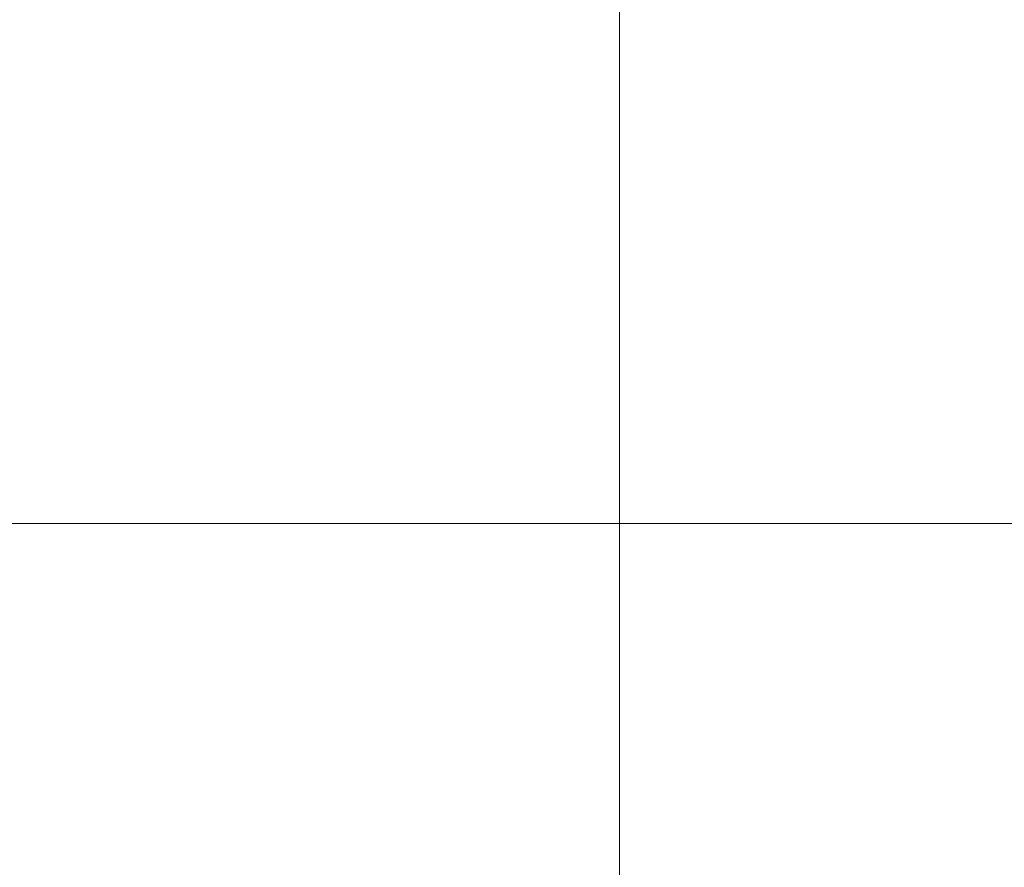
# Model space of a CAD drawing. Header units: centimetres. Extents: x -25.9 to 27.4, y -28.2 to -26.4.
# Tile 142 of 199: x 9.5455 to 9.5881, y -26.4749 to -26.4382. Entities that reach past the tile are written whole.
import ezdxf

# ---------------------------------------------------------------- set-up
doc = ezdxf.new("R2010")
doc.units = ezdxf.units.CM
doc.header["$LTSCALE"] = 2.54
doc.layers.add('Lucido design-1', color=7, linetype='Continuous')

# ---------------------------------------------------------------- blocks, each defined once
blk = doc.blocks.new('Gruppo-4-1')
at = {"color": 7, "linetype": 'Continuous', "lineweight": 9}
for points, invisible_edges in [([(9.569198, -26.434384, 539.723396), (9.570317, -26.434311, 539.723396), (9.570487, -26.438211, 539.722441), (9.569538, -26.438273, 539.722441)], 15), ([(9.570317, -26.434311, 539.723396), (9.571439, -26.434287, 539.723396), (9.571439, -26.43819, 539.722441), (9.570487, -26.438211, 539.722441)], 13), ([(9.571439, -26.43819, 539.722441), (9.571439, -26.434287, 539.723396), (27.271439, -26.434287, 539.723396), (27.271439, -26.43819, 539.722441)], 10), ([(9.548872, -26.435373, 539.725777), (9.549967, -26.434412, 539.725777), (9.552425, -26.43734, 539.724508), (9.551455, -26.438191, 539.724508)], 15), ([(9.555545, -26.435052, 539.724508), (9.556649, -26.434383, 539.724508), (9.558582, -26.437732, 539.723396), (9.557623, -26.438314, 539.723396)], 15), ([(9.565873, -26.434896, 539.723396), (9.566973, -26.434677, 539.723396), (9.567651, -26.438521, 539.722441), (9.566718, -26.438707, 539.722441)], 15), ([(9.566973, -26.434677, 539.723396), (9.568082, -26.434507, 539.723396), (9.568592, -26.438377, 539.722441), (9.567651, -26.438521, 539.722441)], 15), ([(9.568082, -26.434507, 539.723396), (9.569198, -26.434384, 539.723396), (9.569538, -26.438273, 539.722441), (9.568592, -26.438377, 539.722441)], 15), ([(-25.828561, -26.434836, 540.516815), (-25.828561, -26.438359, 540.517651), (27.271439, -26.438359, 540.517651), (27.271439, -26.434836, 540.516815)], 10), ([(9.54296, -26.436103, 539.727201), (9.544029, -26.434884, 539.727201), (9.546811, -26.437433, 539.725777), (9.54585, -26.438529, 539.725777)], 15), ([(9.554472, -26.435769, 539.724508), (9.555545, -26.435052, 539.724508), (9.557623, -26.438314, 539.723396), (9.55669, -26.438937, 539.723396)], 15), ([(9.563706, -26.435477, 539.723396), (9.564783, -26.435163, 539.723396), (9.565794, -26.438933, 539.722441), (9.56488, -26.439199, 539.722441)], 15), ([(9.564783, -26.435163, 539.723396), (9.565873, -26.434896, 539.723396), (9.566718, -26.438707, 539.722441), (9.565794, -26.438933, 539.722441)], 15), ([(9.547819, -26.43638, 539.725777), (9.548872, -26.435373, 539.725777), (9.551455, -26.438191, 539.724508), (9.550522, -26.439084, 539.724508)], 15), ([(9.562644, -26.435837, 539.723396), (9.563706, -26.435477, 539.723396), (9.56488, -26.439199, 539.722441), (9.563979, -26.439505, 539.722441)], 15), ([(9.553431, -26.436533, 539.724508), (9.554472, -26.435769, 539.724508), (9.55669, -26.438937, 539.723396), (9.555785, -26.4396, 539.723396)], 15), ([(9.561598, -26.436244, 539.723396), (9.562644, -26.435837, 539.723396), (9.563979, -26.439505, 539.722441), (9.563092, -26.43985, 539.722441)], 15), ([(9.541944, -26.437368, 539.727201), (9.54296, -26.436103, 539.727201), (9.54585, -26.438529, 539.725777), (9.544938, -26.439665, 539.725777)], 15), ([(9.546811, -26.437433, 539.725777), (9.547819, -26.43638, 539.725777), (9.550522, -26.439084, 539.724508), (9.54963, -26.440016, 539.724508)], 15), ([(9.560572, -26.436696, 539.723396), (9.561598, -26.436244, 539.723396), (9.563092, -26.43985, 539.722441), (9.562221, -26.440233, 539.722441)], 15), ([(9.552425, -26.43734, 539.724508), (9.553431, -26.436533, 539.724508), (9.555785, -26.4396, 539.723396), (9.55491, -26.440302, 539.723396)], 15), ([(9.559565, -26.437192, 539.723396), (9.560572, -26.436696, 539.723396), (9.562221, -26.440233, 539.722441), (9.561368, -26.440654, 539.722441)], 15), ([(9.551455, -26.438191, 539.724508), (9.552425, -26.43734, 539.724508), (9.55491, -26.440302, 539.723396), (9.554067, -26.441042, 539.723396)], 15), ([(9.558582, -26.437732, 539.723396), (9.559565, -26.437192, 539.723396), (9.561368, -26.440654, 539.722441), (9.560534, -26.441112, 539.722441)], 15), ([(9.54585, -26.438529, 539.725777), (9.546811, -26.437433, 539.725777), (9.54963, -26.440016, 539.724508), (9.548779, -26.440986, 539.724508)], 15), ([(9.557623, -26.438314, 539.723396), (9.558582, -26.437732, 539.723396), (9.560534, -26.441112, 539.722441), (9.55972, -26.441606, 539.722441)], 15), ([(9.550522, -26.439084, 539.724508), (9.551455, -26.438191, 539.724508), (9.554067, -26.441042, 539.723396), (9.553256, -26.441818, 539.723396)], 15), ([(9.570487, -26.438211, 539.722441), (9.571439, -26.43819, 539.722441), (9.571439, -26.438357, 539.722407)], 9), ([(27.271439, -26.43819, 539.722441), (27.271439, -26.438357, 539.722407), (9.571439, -26.438357, 539.722407), (9.571439, -26.43819, 539.722441)], 10), ([(27.271439, -26.439011, 540.517806), (27.271439, -26.438359, 540.517651), (-25.828561, -26.438359, 540.517651), (-25.828561, -26.439011, 540.517806)], 10), ([(9.544938, -26.439665, 539.725777), (9.54585, -26.438529, 539.725777), (9.548779, -26.440986, 539.724508), (9.547971, -26.441993, 539.724508)], 15), ([(9.55669, -26.438937, 539.723396), (9.557623, -26.438314, 539.723396), (9.55972, -26.441606, 539.722441), (9.558929, -26.442134, 539.722441)], 15), ([(9.566718, -26.438707, 539.722441), (9.567651, -26.438521, 539.722441), (9.568334, -26.442395, 539.721644), (9.567569, -26.442547, 539.721644)], 15), ([(9.567651, -26.438521, 539.722441), (9.568592, -26.438377, 539.722441), (9.569105, -26.442276, 539.721644), (9.568334, -26.442395, 539.721644)], 15), ([(9.568592, -26.438377, 539.722441), (9.569538, -26.438273, 539.722441), (9.569881, -26.442192, 539.721644), (9.569105, -26.442276, 539.721644)], 15), ([(9.569538, -26.438273, 539.722441), (9.570487, -26.438211, 539.722441), (9.570659, -26.442141, 539.721644), (9.569881, -26.442192, 539.721644)], 15), ([(9.571439, -26.438357, 539.722407), (9.571439, -26.442123, 539.721644), (9.570659, -26.442141, 539.721644), (9.570487, -26.438211, 539.722441)], 14), ([(9.571439, -26.442123, 539.721644), (9.571439, -26.438357, 539.722407), (27.271439, -26.438357, 539.722407), (27.271439, -26.442123, 539.721644)], 10), ([(-25.828561, -26.439011, 540.517806), (-25.828561, -26.442637, 540.518503), (27.271439, -26.442637, 540.518503), (27.271439, -26.439011, 540.517806)], 10), ([(9.555785, -26.4396, 539.723396), (9.55669, -26.438937, 539.723396), (9.558929, -26.442134, 539.722441), (9.558161, -26.442697, 539.722441)], 15), ([(9.56488, -26.439199, 539.722441), (9.565794, -26.438933, 539.722441), (9.566812, -26.442733, 539.721644), (9.566063, -26.442951, 539.721644)], 15), ([(9.565794, -26.438933, 539.722441), (9.566718, -26.438707, 539.722441), (9.567569, -26.442547, 539.721644), (9.566812, -26.442733, 539.721644)], 15), ([(9.54963, -26.440016, 539.724508), (9.550522, -26.439084, 539.724508), (9.553256, -26.441818, 539.723396), (9.552481, -26.442628, 539.723396)], 15), ([(9.563979, -26.439505, 539.722441), (9.56488, -26.439199, 539.722441), (9.566063, -26.442951, 539.721644), (9.565324, -26.443202, 539.721644)], 15), ([(9.544076, -26.440841, 539.725777), (9.544938, -26.439665, 539.725777), (9.547971, -26.441993, 539.724508), (9.547208, -26.443034, 539.724508)], 15), ([(9.55491, -26.440302, 539.723396), (9.555785, -26.4396, 539.723396), (9.558161, -26.442697, 539.722441), (9.557419, -26.443293, 539.722441)], 15), ([(9.562221, -26.440233, 539.722441), (9.563092, -26.43985, 539.722441), (9.564598, -26.443484, 539.721644), (9.563884, -26.443798, 539.721644)], 15), ([(9.563092, -26.43985, 539.722441), (9.563979, -26.439505, 539.722441), (9.565324, -26.443202, 539.721644), (9.564598, -26.443484, 539.721644)], 15), ([(9.548779, -26.440986, 539.724508), (9.54963, -26.440016, 539.724508), (9.552481, -26.442628, 539.723396), (9.551741, -26.443472, 539.723396)], 15), ([(9.554067, -26.441042, 539.723396), (9.55491, -26.440302, 539.723396), (9.557419, -26.443293, 539.722441), (9.556704, -26.44392, 539.722441)], 15), ([(9.561368, -26.440654, 539.722441), (9.562221, -26.440233, 539.722441), (9.563884, -26.443798, 539.721644), (9.563184, -26.444143, 539.721644)], 15), ([(9.560534, -26.441112, 539.722441), (9.561368, -26.440654, 539.722441), (9.563184, -26.444143, 539.721644), (9.5625, -26.444518, 539.721644)], 15), ([(9.543267, -26.442052, 539.725777), (9.544076, -26.440841, 539.725777), (9.547208, -26.443034, 539.724508), (9.546491, -26.444107, 539.724508)], 15), ([(9.547971, -26.441993, 539.724508), (9.548779, -26.440986, 539.724508), (9.551741, -26.443472, 539.723396), (9.551039, -26.444347, 539.723396)], 15), ([(9.553256, -26.441818, 539.723396), (9.554067, -26.441042, 539.723396), (9.556704, -26.44392, 539.722441), (9.556017, -26.444578, 539.722441)], 15), ([(9.55972, -26.441606, 539.722441), (9.560534, -26.441112, 539.722441), (9.5625, -26.444518, 539.721644), (9.561834, -26.444923, 539.721644)], 15), ([(9.558929, -26.442134, 539.722441), (9.55972, -26.441606, 539.722441), (9.561834, -26.444923, 539.721644), (9.561185, -26.445356, 539.721644)], 15), ([(9.547208, -26.443034, 539.724508), (9.547971, -26.441993, 539.724508), (9.551039, -26.444347, 539.723396), (9.550375, -26.445251, 539.723396)], 15), ([(9.552481, -26.442628, 539.723396), (9.553256, -26.441818, 539.723396), (9.556017, -26.444578, 539.722441), (9.555359, -26.445265, 539.722441)], 15), ([(9.542511, -26.443298, 539.725777), (9.543267, -26.442052, 539.725777), (9.546491, -26.444107, 539.724508), (9.545822, -26.44521, 539.724508)], 15), ([(9.558161, -26.442697, 539.722441), (9.558929, -26.442134, 539.722441), (9.561185, -26.445356, 539.721644), (9.560556, -26.445818, 539.721644)], 15), ([(9.567569, -26.442547, 539.721644), (9.568334, -26.442395, 539.721644), (9.569022, -26.446292, 539.721007), (9.568426, -26.446411, 539.721007)], 15), ([(9.568334, -26.442395, 539.721644), (9.569105, -26.442276, 539.721644), (9.569622, -26.4462, 539.721007), (9.569022, -26.446292, 539.721007)], 15), ([(9.569105, -26.442276, 539.721644), (9.569881, -26.442192, 539.721644), (9.570225, -26.446134, 539.721007), (9.569622, -26.4462, 539.721007)], 15), ([(9.569881, -26.442192, 539.721644), (9.570659, -26.442141, 539.721644), (9.570831, -26.446094, 539.721007), (9.570225, -26.446134, 539.721007)], 15), ([(9.570659, -26.442141, 539.721644), (9.571439, -26.442123, 539.721644), (9.571439, -26.442637, 539.721562)], 9), ([(9.571439, -26.442637, 539.721562), (9.571439, -26.446081, 539.721007), (9.570831, -26.446094, 539.721007), (9.570659, -26.442141, 539.721644)], 14), ([(27.271439, -26.442123, 539.721644), (27.271439, -26.442637, 539.721562), (9.571439, -26.442637, 539.721562), (9.571439, -26.442123, 539.721644)], 10), ([(27.271439, -26.443232, 540.518618), (27.271439, -26.442637, 540.518503), (-25.828561, -26.442637, 540.518503), (-25.828561, -26.443232, 540.518618)], 10), ([(9.551741, -26.443472, 539.723396), (9.552481, -26.442628, 539.723396), (9.555359, -26.445265, 539.722441), (9.554731, -26.445981, 539.722441)], 15), ([(9.557419, -26.443293, 539.722441), (9.558161, -26.442697, 539.722441), (9.560556, -26.445818, 539.721644), (9.559948, -26.446306, 539.721644)], 15), ([(9.566063, -26.442951, 539.721644), (9.566812, -26.442733, 539.721644), (9.567836, -26.446555, 539.721007), (9.567253, -26.446725, 539.721007)], 15), ([(9.566812, -26.442733, 539.721644), (9.567569, -26.442547, 539.721644), (9.568426, -26.446411, 539.721007), (9.567836, -26.446555, 539.721007)], 15), ([(9.571439, -26.446081, 539.721007), (9.571439, -26.442637, 539.721562), (27.271439, -26.442637, 539.721562), (27.271439, -26.446081, 539.721007)], 10), ([(-25.828561, -26.443232, 540.518618), (-25.828561, -26.446949, 540.519168), (27.271439, -26.446949, 540.519168), (27.271439, -26.443232, 540.518618)], 10), ([(9.54181, -26.444576, 539.725777), (9.542511, -26.443298, 539.725777), (9.545822, -26.44521, 539.724508), (9.545201, -26.446341, 539.724508)], 15), ([(9.546491, -26.444107, 539.724508), (9.547208, -26.443034, 539.724508), (9.550375, -26.445251, 539.723396), (9.549752, -26.446184, 539.723396)], 15), ([(9.556704, -26.44392, 539.722441), (9.557419, -26.443293, 539.722441), (9.559948, -26.446306, 539.721644), (9.559361, -26.44682, 539.721644)], 15), ([(9.564598, -26.443484, 539.721644), (9.565324, -26.443202, 539.721644), (9.566678, -26.44692, 539.721007), (9.566112, -26.44714, 539.721007)], 15), ([(9.565324, -26.443202, 539.721644), (9.566063, -26.442951, 539.721644), (9.567253, -26.446725, 539.721007), (9.566678, -26.44692, 539.721007)], 15), ([(9.551039, -26.444347, 539.723396), (9.551741, -26.443472, 539.723396), (9.554731, -26.445981, 539.722441), (9.554135, -26.446723, 539.722441)], 15), ([(9.563884, -26.443798, 539.721644), (9.564598, -26.443484, 539.721644), (9.566112, -26.44714, 539.721007), (9.565556, -26.447385, 539.721007)], 15), ([(9.545822, -26.44521, 539.724508), (9.546491, -26.444107, 539.724508), (9.549752, -26.446184, 539.723396), (9.54917, -26.447143, 539.723396)], 15), ([(9.556017, -26.444578, 539.722441), (9.556704, -26.44392, 539.722441), (9.559361, -26.44682, 539.721644), (9.558798, -26.447359, 539.721644)], 15), ([(9.5625, -26.444518, 539.721644), (9.563184, -26.444143, 539.721644), (9.565011, -26.447653, 539.721007), (9.564479, -26.447946, 539.721007)], 15), ([(9.563184, -26.444143, 539.721644), (9.563884, -26.443798, 539.721644), (9.565556, -26.447385, 539.721007), (9.565011, -26.447653, 539.721007)], 15), ([(9.550375, -26.445251, 539.723396), (9.551039, -26.444347, 539.723396), (9.554135, -26.446723, 539.722441), (9.553573, -26.44749, 539.722441)], 15), ([(9.555359, -26.445265, 539.722441), (9.556017, -26.444578, 539.722441), (9.558798, -26.447359, 539.721644), (9.558259, -26.447923, 539.721644)], 15), ([(9.561834, -26.444923, 539.721644), (9.5625, -26.444518, 539.721644), (9.564479, -26.447946, 539.721007), (9.56396, -26.448261, 539.721007)], 15), ([(9.561185, -26.445356, 539.721644), (9.561834, -26.444923, 539.721644), (9.56396, -26.448261, 539.721007), (9.563455, -26.448598, 539.721007)], 15), ([(9.545201, -26.446341, 539.724508), (9.545822, -26.44521, 539.724508), (9.54917, -26.447143, 539.723396), (9.54863, -26.448127, 539.723396)], 15), ([(9.549752, -26.446184, 539.723396), (9.550375, -26.445251, 539.723396), (9.553573, -26.44749, 539.722441), (9.553044, -26.448281, 539.722441)], 15), ([(9.554731, -26.445981, 539.722441), (9.555359, -26.445265, 539.722441), (9.558259, -26.447923, 539.721644), (9.557744, -26.448509, 539.721644)], 15), ([(9.560556, -26.445818, 539.721644), (9.561185, -26.445356, 539.721644), (9.563455, -26.448598, 539.721007), (9.562965, -26.448957, 539.721007)], 15), ([(9.559948, -26.446306, 539.721644), (9.560556, -26.445818, 539.721644), (9.562965, -26.448957, 539.721007), (9.562491, -26.449337, 539.721007)], 15), ([(9.54917, -26.447143, 539.723396), (9.549752, -26.446184, 539.723396), (9.553044, -26.448281, 539.722441), (9.55255, -26.449095, 539.722441)], 15), ([(9.554135, -26.446723, 539.722441), (9.554731, -26.445981, 539.722441), (9.557744, -26.448509, 539.721644), (9.557256, -26.449117, 539.721644)], 15), ([(9.559361, -26.44682, 539.721644), (9.559948, -26.446306, 539.721644), (9.562491, -26.449337, 539.721007), (9.562035, -26.449738, 539.721007)], 15), ([(9.568426, -26.446411, 539.721007), (9.569022, -26.446292, 539.721007), (9.569712, -26.450206, 539.720529), (9.569286, -26.450291, 539.720529)], 15), ([(9.569022, -26.446292, 539.721007), (9.569622, -26.4462, 539.721007), (9.57014, -26.45014, 539.720529), (9.569712, -26.450206, 539.720529)], 15), ([(9.569622, -26.4462, 539.721007), (9.570225, -26.446134, 539.721007), (9.570572, -26.450093, 539.720529), (9.57014, -26.45014, 539.720529)], 15), ([(9.570225, -26.446134, 539.721007), (9.570831, -26.446094, 539.721007), (9.571005, -26.450064, 539.720529), (9.570572, -26.450093, 539.720529)], 15), ([(9.570831, -26.446094, 539.721007), (9.571439, -26.446081, 539.721007), (9.571439, -26.446949, 539.720903)], 9), ([(9.571439, -26.446949, 539.720903), (9.571439, -26.450055, 539.720529), (9.571005, -26.450064, 539.720529), (9.570831, -26.446094, 539.721007)], 14), ([(27.271439, -26.446081, 539.721007), (27.271439, -26.446949, 539.720903), (9.571439, -26.446949, 539.720903), (9.571439, -26.446081, 539.721007)], 10), ([(9.54463, -26.447499, 539.724508), (9.545201, -26.446341, 539.724508), (9.54863, -26.448127, 539.723396), (9.548134, -26.449133, 539.723396)], 15), ([(9.553573, -26.44749, 539.722441), (9.554135, -26.446723, 539.722441), (9.557256, -26.449117, 539.721644), (9.556795, -26.449746, 539.721644)], 15), ([(9.566678, -26.44692, 539.721007), (9.567253, -26.446725, 539.721007), (9.568448, -26.450515, 539.720529), (9.568037, -26.450655, 539.720529)], 15), ([(9.567253, -26.446725, 539.721007), (9.567836, -26.446555, 539.721007), (9.568865, -26.450394, 539.720529), (9.568448, -26.450515, 539.720529)], 15), ([(9.567836, -26.446555, 539.721007), (9.568426, -26.446411, 539.721007), (9.569286, -26.450291, 539.720529), (9.568865, -26.450394, 539.720529)], 15), ([(27.271439, -26.447491, 540.519248), (27.271439, -26.446949, 540.519168), (-25.828561, -26.446949, 540.519168), (-25.828561, -26.447491, 540.519248)], 10), ([(9.54863, -26.448127, 539.723396), (9.54917, -26.447143, 539.723396), (9.55255, -26.449095, 539.722441), (9.552093, -26.449929, 539.722441)], 15), ([(9.558798, -26.447359, 539.721644), (9.559361, -26.44682, 539.721644), (9.562035, -26.449738, 539.721007), (9.561596, -26.450158, 539.721007)], 15), ([(9.565556, -26.447385, 539.721007), (9.566112, -26.44714, 539.721007), (9.567633, -26.450812, 539.720529), (9.567236, -26.450987, 539.720529)], 15), ([(9.566112, -26.44714, 539.721007), (9.566678, -26.44692, 539.721007), (9.568037, -26.450655, 539.720529), (9.567633, -26.450812, 539.720529)], 15), ([(9.571439, -26.450055, 539.720529), (9.571439, -26.446949, 539.720903), (27.271439, -26.446949, 539.720903), (27.271439, -26.450055, 539.720529)], 10), ([(-25.828561, -26.447491, 540.519248), (-25.828561, -26.451285, 540.519643), (27.271439, -26.451285, 540.519643), (27.271439, -26.447491, 540.519248)], 10), ([(9.54411, -26.44868, 539.724508), (9.54463, -26.447499, 539.724508), (9.548134, -26.449133, 539.723396), (9.547682, -26.45016, 539.723396)], 15), ([(9.553044, -26.448281, 539.722441), (9.553573, -26.44749, 539.722441), (9.556795, -26.449746, 539.721644), (9.556362, -26.450395, 539.721644)], 15), ([(9.558259, -26.447923, 539.721644), (9.558798, -26.447359, 539.721644), (9.561596, -26.450158, 539.721007), (9.561176, -26.450596, 539.721007)], 15), ([(9.565011, -26.447653, 539.721007), (9.565556, -26.447385, 539.721007), (9.567236, -26.450987, 539.720529), (9.566846, -26.451179, 539.720529)], 15), ([(9.557744, -26.448509, 539.721644), (9.558259, -26.447923, 539.721644), (9.561176, -26.450596, 539.721007), (9.560776, -26.451053, 539.721007)], 15), ([(9.56396, -26.448261, 539.721007), (9.564479, -26.447946, 539.721007), (9.566466, -26.451387, 539.720529), (9.566095, -26.451612, 539.720529)], 15), ([(9.564479, -26.447946, 539.721007), (9.565011, -26.447653, 539.721007), (9.566846, -26.451179, 539.720529), (9.566466, -26.451387, 539.720529)], 15), ([(9.548134, -26.449133, 539.723396), (9.54863, -26.448127, 539.723396), (9.552093, -26.449929, 539.722441), (9.551672, -26.450783, 539.722441)], 15), ([(9.55255, -26.449095, 539.722441), (9.553044, -26.448281, 539.722441), (9.556362, -26.450395, 539.721644), (9.555957, -26.451062, 539.721644)], 15), ([(9.563455, -26.448598, 539.721007), (9.56396, -26.448261, 539.721007), (9.566095, -26.451612, 539.720529), (9.565734, -26.451853, 539.720529)], 15), ([(9.543642, -26.449883, 539.724508), (9.54411, -26.44868, 539.724508), (9.547682, -26.45016, 539.723396), (9.547276, -26.451205, 539.723396)], 15), ([(9.557256, -26.449117, 539.721644), (9.557744, -26.448509, 539.721644), (9.560776, -26.451053, 539.721007), (9.560396, -26.451526, 539.721007)], 15), ([(9.562965, -26.448957, 539.721007), (9.563455, -26.448598, 539.721007), (9.565734, -26.451853, 539.720529), (9.565384, -26.45211, 539.720529)], 15), ([(9.547682, -26.45016, 539.723396), (9.548134, -26.449133, 539.723396), (9.551672, -26.450783, 539.722441), (9.551289, -26.451654, 539.722441)], 15), ([(9.552093, -26.449929, 539.722441), (9.55255, -26.449095, 539.722441), (9.555957, -26.451062, 539.721644), (9.555582, -26.451746, 539.721644)], 15), ([(9.556795, -26.449746, 539.721644), (9.557256, -26.449117, 539.721644), (9.560396, -26.451526, 539.721007), (9.560037, -26.452016, 539.721007)], 15), ([(9.562491, -26.449337, 539.721007), (9.562965, -26.448957, 539.721007), (9.565384, -26.45211, 539.720529), (9.565046, -26.452382, 539.720529)], 15), ([(9.562035, -26.449738, 539.721007), (9.562491, -26.449337, 539.721007), (9.565046, -26.452382, 539.720529), (9.56472, -26.452668, 539.720529)], 15), ([(9.543228, -26.451105, 539.724508), (9.543642, -26.449883, 539.724508), (9.547276, -26.451205, 539.723396), (9.546915, -26.452268, 539.723396)], 15), ([(9.551672, -26.450783, 539.722441), (9.552093, -26.449929, 539.722441), (9.555582, -26.451746, 539.721644), (9.555237, -26.452445, 539.721644)], 15), ([(9.556362, -26.450395, 539.721644), (9.556795, -26.449746, 539.721644), (9.560037, -26.452016, 539.721007), (9.559699, -26.452521, 539.721007)], 15), ([(9.561596, -26.450158, 539.721007), (9.562035, -26.449738, 539.721007), (9.56472, -26.452668, 539.720529), (9.564406, -26.452968, 539.720529)], 15), ([(9.569712, -26.450206, 539.720529), (9.57014, -26.45014, 539.720529), (9.570661, -26.45409, 539.720211), (9.570404, -26.45413, 539.720211)], 15), ([(9.57014, -26.45014, 539.720529), (9.570572, -26.450093, 539.720529), (9.570919, -26.454062, 539.720211), (9.570661, -26.45409, 539.720211)], 15), ([(9.570572, -26.450093, 539.720529), (9.571005, -26.450064, 539.720529), (9.571179, -26.454045, 539.720211), (9.570919, -26.454062, 539.720211)], 15), ([(9.571005, -26.450064, 539.720529), (9.571439, -26.450055, 539.720529), (9.571439, -26.451286, 539.720431)], 9), ([(9.571439, -26.451286, 539.720431), (9.571439, -26.454039, 539.720211), (9.571179, -26.454045, 539.720211), (9.571005, -26.450064, 539.720529)], 14), ([(27.271439, -26.450055, 539.720529), (27.271439, -26.451286, 539.720431), (9.571439, -26.451286, 539.720431), (9.571439, -26.450055, 539.720529)], 10), ([(9.547276, -26.451205, 539.723396), (9.547682, -26.45016, 539.723396), (9.551289, -26.451654, 539.722441), (9.550944, -26.452541, 539.722441)], 15), ([(9.555957, -26.451062, 539.721644), (9.556362, -26.450395, 539.721644), (9.559699, -26.452521, 539.721007), (9.559384, -26.45304, 539.721007)], 15), ([(9.561176, -26.450596, 539.721007), (9.561596, -26.450158, 539.721007), (9.564406, -26.452968, 539.720529), (9.564106, -26.453281, 539.720529)], 15), ([(9.568037, -26.450655, 539.720529), (9.568448, -26.450515, 539.720529), (9.569646, -26.454315, 539.720211), (9.5694, -26.454399, 539.720211)], 15), ([(9.568448, -26.450515, 539.720529), (9.568865, -26.450394, 539.720529), (9.569896, -26.454243, 539.720211), (9.569646, -26.454315, 539.720211)], 15), ([(9.568865, -26.450394, 539.720529), (9.569286, -26.450291, 539.720529), (9.570148, -26.454181, 539.720211), (9.569896, -26.454243, 539.720211)], 15), ([(9.569286, -26.450291, 539.720529), (9.569712, -26.450206, 539.720529), (9.570404, -26.45413, 539.720211), (9.570148, -26.454181, 539.720211)], 15), ([(9.551289, -26.451654, 539.722441), (9.551672, -26.450783, 539.722441), (9.555237, -26.452445, 539.721644), (9.554923, -26.453159, 539.721644)], 15), ([(9.560776, -26.451053, 539.721007), (9.561176, -26.450596, 539.721007), (9.564106, -26.453281, 539.720529), (9.56382, -26.453607, 539.720529)], 15), ([(9.566846, -26.451179, 539.720529), (9.567236, -26.450987, 539.720529), (9.56892, -26.454598, 539.720211), (9.568686, -26.454713, 539.720211)], 15), ([(9.567236, -26.450987, 539.720529), (9.567633, -26.450812, 539.720529), (9.569158, -26.454493, 539.720211), (9.56892, -26.454598, 539.720211)], 15), ([(9.567633, -26.450812, 539.720529), (9.568037, -26.450655, 539.720529), (9.5694, -26.454399, 539.720211), (9.569158, -26.454493, 539.720211)], 15), ([(27.271439, -26.451781, 540.519695), (27.271439, -26.451285, 540.519643), (-25.828561, -26.451285, 540.519643), (-25.828561, -26.451781, 540.519695)], 10), ([(9.542866, -26.452344, 539.724508), (9.543228, -26.451105, 539.724508), (9.546915, -26.452268, 539.723396), (9.546601, -26.453345, 539.723396)], 15), ([(9.546915, -26.452268, 539.723396), (9.547276, -26.451205, 539.723396), (9.550944, -26.452541, 539.722441), (9.550638, -26.453442, 539.722441)], 15), ([(9.555582, -26.451746, 539.721644), (9.555957, -26.451062, 539.721644), (9.559384, -26.45304, 539.721007), (9.559092, -26.453573, 539.721007)], 15), ([(9.560396, -26.451526, 539.721007), (9.560776, -26.451053, 539.721007), (9.56382, -26.453607, 539.720529), (9.563549, -26.453946, 539.720529)], 15), ([(9.566095, -26.451612, 539.720529), (9.566466, -26.451387, 539.720529), (9.568458, -26.454838, 539.720211), (9.568236, -26.454973, 539.720211)], 15), ([(9.566466, -26.451387, 539.720529), (9.566846, -26.451179, 539.720529), (9.568686, -26.454713, 539.720211), (9.568458, -26.454838, 539.720211)], 15), ([(9.571439, -26.454039, 539.720211), (9.571439, -26.451286, 539.720431), (27.271439, -26.451286, 539.720431), (27.271439, -26.454039, 539.720211)], 10), ([(-25.828561, -26.451781, 540.519695), (-25.828561, -26.455639, 540.51993), (27.271439, -26.455639, 540.51993), (27.271439, -26.451781, 540.519695)], 10), ([(9.550944, -26.452541, 539.722441), (9.551289, -26.451654, 539.722441), (9.554923, -26.453159, 539.721644), (9.55464, -26.453886, 539.721644)], 15), ([(9.555237, -26.452445, 539.721644), (9.555582, -26.451746, 539.721644), (9.559092, -26.453573, 539.721007), (9.558823, -26.454117, 539.721007)], 15), ([(9.560037, -26.452016, 539.721007), (9.560396, -26.451526, 539.721007), (9.563549, -26.453946, 539.720529), (9.563292, -26.454296, 539.720529)], 15), ([(9.565734, -26.451853, 539.720529), (9.566095, -26.451612, 539.720529), (9.568236, -26.454973, 539.720211), (9.56802, -26.455117, 539.720211)], 15), ([(9.546601, -26.453345, 539.723396), (9.546915, -26.452268, 539.723396), (9.550638, -26.453442, 539.722441), (9.550372, -26.454355, 539.722441)], 15), ([(9.559699, -26.452521, 539.721007), (9.560037, -26.452016, 539.721007), (9.563292, -26.454296, 539.720529), (9.563051, -26.454656, 539.720529)], 15), ([(9.565046, -26.452382, 539.720529), (9.565384, -26.45211, 539.720529), (9.56781, -26.455271, 539.720211), (9.567607, -26.455434, 539.720211)], 15), ([(9.565384, -26.45211, 539.720529), (9.565734, -26.451853, 539.720529), (9.56802, -26.455117, 539.720211), (9.56781, -26.455271, 539.720211)], 15), ([(9.54256, -26.453598, 539.724508), (9.542866, -26.452344, 539.724508), (9.546601, -26.453345, 539.723396), (9.546335, -26.454435, 539.723396)], 15), ([(9.550638, -26.453442, 539.722441), (9.550944, -26.452541, 539.722441), (9.55464, -26.453886, 539.721644), (9.554389, -26.454624, 539.721644)], 15), ([(9.554923, -26.453159, 539.721644), (9.555237, -26.452445, 539.721644), (9.558823, -26.454117, 539.721007), (9.558579, -26.454673, 539.721007)], 15), ([(9.559384, -26.45304, 539.721007), (9.559699, -26.452521, 539.721007), (9.563051, -26.454656, 539.720529), (9.562826, -26.455027, 539.720529)], 15), ([(9.564406, -26.452968, 539.720529), (9.56472, -26.452668, 539.720529), (9.567412, -26.455605, 539.720211), (9.567224, -26.455785, 539.720211)], 15), ([(9.56472, -26.452668, 539.720529), (9.565046, -26.452382, 539.720529), (9.567607, -26.455434, 539.720211), (9.567412, -26.455605, 539.720211)], 15), ([(9.559092, -26.453573, 539.721007), (9.559384, -26.45304, 539.721007), (9.562826, -26.455027, 539.720529), (9.562617, -26.455408, 539.720529)], 15), ([(9.564106, -26.453281, 539.720529), (9.564406, -26.452968, 539.720529), (9.567224, -26.455785, 539.720211), (9.567044, -26.455973, 539.720211)], 15), ([(9.546335, -26.454435, 539.723396), (9.546601, -26.453345, 539.723396), (9.550372, -26.454355, 539.722441), (9.550145, -26.455279, 539.722441)], 15), ([(9.550372, -26.454355, 539.722441), (9.550638, -26.453442, 539.722441), (9.554389, -26.454624, 539.721644), (9.554171, -26.455373, 539.721644)], 15), ([(9.55464, -26.453886, 539.721644), (9.554923, -26.453159, 539.721644), (9.558579, -26.454673, 539.721007), (9.558359, -26.455239, 539.721007)], 15), ([(9.56382, -26.453607, 539.720529), (9.564106, -26.453281, 539.720529), (9.567044, -26.455973, 539.720211), (9.566873, -26.456169, 539.720211)], 15), ([(9.542308, -26.454863, 539.724508), (9.54256, -26.453598, 539.724508), (9.546335, -26.454435, 539.723396), (9.546116, -26.455535, 539.723396)], 15), ([(9.554389, -26.454624, 539.721644), (9.55464, -26.453886, 539.721644), (9.558359, -26.455239, 539.721007), (9.558163, -26.455814, 539.721007)], 15), ([(9.558823, -26.454117, 539.721007), (9.559092, -26.453573, 539.721007), (9.562617, -26.455408, 539.720529), (9.562425, -26.455797, 539.720529)], 15), ([(9.563292, -26.454296, 539.720529), (9.563549, -26.453946, 539.720529), (9.56671, -26.456371, 539.720211), (9.566556, -26.456581, 539.720211)], 15), ([(9.563549, -26.453946, 539.720529), (9.56382, -26.453607, 539.720529), (9.566873, -26.456169, 539.720211), (9.56671, -26.456371, 539.720211)], 15), ([(9.550145, -26.455279, 539.722441), (9.550372, -26.454355, 539.722441), (9.554171, -26.455373, 539.721644), (9.553986, -26.456131, 539.721644)], 15), ([(9.558579, -26.454673, 539.721007), (9.558823, -26.454117, 539.721007), (9.562425, -26.455797, 539.720529), (9.56225, -26.456194, 539.720529)], 15), ([(9.563051, -26.454656, 539.720529), (9.563292, -26.454296, 539.720529), (9.566556, -26.456581, 539.720211), (9.566412, -26.456797, 539.720211)], 15), ([(9.569158, -26.454493, 539.720211), (9.5694, -26.454399, 539.720211), (9.570764, -26.458147, 539.720053), (9.570684, -26.458178, 539.720053)], 15), ([(9.5694, -26.454399, 539.720211), (9.569646, -26.454315, 539.720211), (9.570846, -26.458119, 539.720053), (9.570764, -26.458147, 539.720053)], 15), ([(9.569646, -26.454315, 539.720211), (9.569896, -26.454243, 539.720211), (9.570928, -26.458095, 539.720053), (9.570846, -26.458119, 539.720053)], 15), ([(9.569896, -26.454243, 539.720211), (9.570148, -26.454181, 539.720211), (9.571012, -26.458075, 539.720053), (9.570928, -26.458095, 539.720053)], 15), ([(9.570148, -26.454181, 539.720211), (9.570404, -26.45413, 539.720211), (9.571096, -26.458058, 539.720053), (9.571012, -26.458075, 539.720053)], 15), ([(9.570404, -26.45413, 539.720211), (9.570661, -26.45409, 539.720211), (9.571181, -26.458045, 539.720053), (9.571096, -26.458058, 539.720053)], 15), ([(9.570661, -26.45409, 539.720211), (9.570919, -26.454062, 539.720211), (9.571267, -26.458035, 539.720053), (9.571181, -26.458045, 539.720053)], 15), ([(9.570919, -26.454062, 539.720211), (9.571179, -26.454045, 539.720211), (9.571353, -26.45803, 539.720053), (9.571267, -26.458035, 539.720053)], 15), ([(9.571179, -26.454045, 539.720211), (9.571439, -26.454039, 539.720211), (9.571439, -26.455639, 539.720148)], 9), ([(9.571439, -26.455639, 539.720148), (9.571439, -26.458028, 539.720053), (9.571353, -26.45803, 539.720053), (9.571179, -26.454045, 539.720211)], 14), ([(27.271439, -26.454039, 539.720211), (27.271439, -26.455639, 539.720148), (9.571439, -26.455639, 539.720148), (9.571439, -26.454039, 539.720211)], 10), ([(9.546116, -26.455535, 539.723396), (9.546335, -26.454435, 539.723396), (9.550145, -26.455279, 539.722441), (9.54996, -26.456213, 539.722441)], 15), ([(9.554171, -26.455373, 539.721644), (9.554389, -26.454624, 539.721644), (9.558163, -26.455814, 539.721007), (9.557994, -26.456397, 539.721007)], 15), ([(9.558359, -26.455239, 539.721007), (9.558579, -26.454673, 539.721007), (9.56225, -26.456194, 539.720529), (9.562093, -26.456599, 539.720529)], 15), ([(9.562826, -26.455027, 539.720529), (9.563051, -26.454656, 539.720529), (9.566412, -26.456797, 539.720211), (9.566277, -26.45702, 539.720211)], 15), ([(9.568458, -26.454838, 539.720211), (9.568686, -26.454713, 539.720211), (9.570528, -26.458251, 539.720053), (9.570453, -26.458292, 539.720053)], 15), ([(9.568686, -26.454713, 539.720211), (9.56892, -26.454598, 539.720211), (9.570605, -26.458213, 539.720053), (9.570528, -26.458251, 539.720053)], 15), ([(9.56892, -26.454598, 539.720211), (9.569158, -26.454493, 539.720211), (9.570684, -26.458178, 539.720053), (9.570605, -26.458213, 539.720053)], 15), ([(9.542112, -26.456139, 539.724508), (9.542308, -26.454863, 539.724508), (9.546116, -26.455535, 539.723396), (9.545945, -26.456644, 539.723396)], 15), ([(9.558163, -26.455814, 539.721007), (9.558359, -26.455239, 539.721007), (9.562093, -26.456599, 539.720529), (9.561954, -26.457009, 539.720529)], 15), ([(9.562617, -26.455408, 539.720529), (9.562826, -26.455027, 539.720529), (9.566277, -26.45702, 539.720211), (9.566152, -26.457248, 539.720211)], 15), ([(9.56781, -26.455271, 539.720211), (9.56802, -26.455117, 539.720211), (9.570307, -26.458385, 539.720053), (9.570238, -26.458435, 539.720053)], 15), ([(9.56802, -26.455117, 539.720211), (9.568236, -26.454973, 539.720211), (9.570379, -26.458337, 539.720053), (9.570307, -26.458385, 539.720053)], 15), ([(9.568236, -26.454973, 539.720211), (9.568458, -26.454838, 539.720211), (9.570453, -26.458292, 539.720053), (9.570379, -26.458337, 539.720053)], 15), ([(27.271439, -26.456084, 540.519957), (27.271439, -26.455639, 540.51993), (-25.828561, -26.455639, 540.51993), (-25.828561, -26.456084, 540.519957)], 10), ([(9.545945, -26.456644, 539.723396), (9.546116, -26.455535, 539.723396), (9.54996, -26.456213, 539.722441), (9.549815, -26.457153, 539.722441)], 15), ([(9.54996, -26.456213, 539.722441), (9.550145, -26.455279, 539.722441), (9.553986, -26.456131, 539.721644), (9.553834, -26.456896, 539.721644)], 15), ([(9.553986, -26.456131, 539.721644), (9.554171, -26.455373, 539.721644), (9.557994, -26.456397, 539.721007), (9.557849, -26.456987, 539.721007)], 15), ([(9.562425, -26.455797, 539.720529), (9.562617, -26.455408, 539.720529), (9.566152, -26.457248, 539.720211), (9.566037, -26.457481, 539.720211)], 15), ([(9.567224, -26.455785, 539.720211), (9.567412, -26.455605, 539.720211), (9.570106, -26.458546, 539.720053), (9.570044, -26.458606, 539.720053)], 15), ([(9.567412, -26.455605, 539.720211), (9.567607, -26.455434, 539.720211), (9.570171, -26.458489, 539.720053), (9.570106, -26.458546, 539.720053)], 15), ([(9.567607, -26.455434, 539.720211), (9.56781, -26.455271, 539.720211), (9.570238, -26.458435, 539.720053), (9.570171, -26.458489, 539.720053)], 15), ([(9.571439, -26.458028, 539.720053), (9.571439, -26.455639, 539.720148), (27.271439, -26.455639, 539.720148), (27.271439, -26.458028, 539.720053)], 10), ([(-25.828561, -26.456084, 540.519957), (-25.828561, -26.46, 540.520033), (27.271439, -26.46, 540.520033), (27.271439, -26.456084, 540.519957)], 8), ([(9.557994, -26.456397, 539.721007), (9.558163, -26.455814, 539.721007), (9.561954, -26.457009, 539.720529), (9.561832, -26.457426, 539.720529)], 15), ([(9.56225, -26.456194, 539.720529), (9.562425, -26.455797, 539.720529), (9.566037, -26.457481, 539.720211), (9.565932, -26.457719, 539.720211)], 15), ([(9.566873, -26.456169, 539.720211), (9.567044, -26.455973, 539.720211), (9.569985, -26.458668, 539.720053), (9.569928, -26.458732, 539.720053)], 15), ([(9.567044, -26.455973, 539.720211), (9.567224, -26.455785, 539.720211), (9.570044, -26.458606, 539.720053), (9.569985, -26.458668, 539.720053)], 15), ([(9.541971, -26.457422, 539.724508), (9.542112, -26.456139, 539.724508), (9.545945, -26.456644, 539.723396), (9.545823, -26.457759, 539.723396)], 15), ([(9.549815, -26.457153, 539.722441), (9.54996, -26.456213, 539.722441), (9.553834, -26.456896, 539.721644), (9.553715, -26.457667, 539.721644)], 15), ([(9.553834, -26.456896, 539.721644), (9.553986, -26.456131, 539.721644), (9.557849, -26.456987, 539.721007), (9.557731, -26.457583, 539.721007)], 15), ([(9.557849, -26.456987, 539.721007), (9.557994, -26.456397, 539.721007), (9.561832, -26.457426, 539.720529), (9.561729, -26.457847, 539.720529)], 15), ([(9.562093, -26.456599, 539.720529), (9.56225, -26.456194, 539.720529), (9.565932, -26.457719, 539.720211), (9.565838, -26.457961, 539.720211)], 15), ([(9.566556, -26.456581, 539.720211), (9.56671, -26.456371, 539.720211), (9.569874, -26.458799, 539.720053), (9.569823, -26.458869, 539.720053)], 15), ([(9.56671, -26.456371, 539.720211), (9.566873, -26.456169, 539.720211), (9.569928, -26.458732, 539.720053), (9.569874, -26.458799, 539.720053)], 15), ([(9.545823, -26.457759, 539.723396), (9.545945, -26.456644, 539.723396), (9.549815, -26.457153, 539.722441), (9.549711, -26.458099, 539.722441)], 15), ([(9.553715, -26.457667, 539.721644), (9.553834, -26.456896, 539.721644), (9.557731, -26.457583, 539.721007), (9.557638, -26.458183, 539.721007)], 15), ([(9.561954, -26.457009, 539.720529), (9.562093, -26.456599, 539.720529), (9.565838, -26.457961, 539.720211), (9.565754, -26.458208, 539.720211)], 15), ([(9.566277, -26.45702, 539.720211), (9.566412, -26.456797, 539.720211), (9.569775, -26.45894, 539.720053), (9.569731, -26.459014, 539.720053)], 15), ([(9.566412, -26.456797, 539.720211), (9.566556, -26.456581, 539.720211), (9.569823, -26.458869, 539.720053), (9.569775, -26.45894, 539.720053)], 15), ([(9.549711, -26.458099, 539.722441), (9.549815, -26.457153, 539.722441), (9.553715, -26.457667, 539.721644), (9.55363, -26.458442, 539.721644)], 15), ([(9.557731, -26.457583, 539.721007), (9.557849, -26.456987, 539.721007), (9.561729, -26.457847, 539.720529), (9.561645, -26.458273, 539.720529)], 15), ([(9.561832, -26.457426, 539.720529), (9.561954, -26.457009, 539.720529), (9.565754, -26.458208, 539.720211), (9.565681, -26.458457, 539.720211)], 15), ([(9.566037, -26.457481, 539.720211), (9.566152, -26.457248, 539.720211), (9.569689, -26.459089, 539.720053), (9.569651, -26.459167, 539.720053)], 15), ([(9.566152, -26.457248, 539.720211), (9.566277, -26.45702, 539.720211), (9.569731, -26.459014, 539.720053), (9.569689, -26.459089, 539.720053)], 15), ([(9.541887, -26.45871, 539.724508), (9.541971, -26.457422, 539.724508), (9.545823, -26.457759, 539.723396), (9.54575, -26.458878, 539.723396)], 15), ([(9.54575, -26.458878, 539.723396), (9.545823, -26.457759, 539.723396), (9.549711, -26.458099, 539.722441), (9.549649, -26.459049, 539.722441)], 15), ([(9.55363, -26.458442, 539.721644), (9.553715, -26.457667, 539.721644), (9.557638, -26.458183, 539.721007), (9.557572, -26.458787, 539.721007)], 15), ([(9.557638, -26.458183, 539.721007), (9.557731, -26.457583, 539.721007), (9.561645, -26.458273, 539.720529), (9.561579, -26.458702, 539.720529)], 15), ([(9.561729, -26.457847, 539.720529), (9.561832, -26.457426, 539.720529), (9.565681, -26.458457, 539.720211), (9.565619, -26.45871, 539.720211)], 15), ([(9.565838, -26.457961, 539.720211), (9.565932, -26.457719, 539.720211), (9.569617, -26.459245, 539.720053), (9.569585, -26.459326, 539.720053)], 15), ([(9.565932, -26.457719, 539.720211), (9.566037, -26.457481, 539.720211), (9.569651, -26.459167, 539.720053), (9.569617, -26.459245, 539.720053)], 15), ([(9.549649, -26.459049, 539.722441), (9.549711, -26.458099, 539.722441), (9.55363, -26.458442, 539.721644), (9.553579, -26.45922, 539.721644)], 15), ([(9.557572, -26.458787, 539.721007), (9.557638, -26.458183, 539.721007), (9.561579, -26.458702, 539.720529), (9.561531, -26.459133, 539.720529)], 15), ([(9.561645, -26.458273, 539.720529), (9.561729, -26.457847, 539.720529), (9.565619, -26.45871, 539.720211), (9.565569, -26.458965, 539.720211)], 15), ([(9.565681, -26.458457, 539.720211), (9.565754, -26.458208, 539.720211), (9.569558, -26.459407, 539.720053), (9.569534, -26.45949, 539.720053)], 15), ([(9.565754, -26.458208, 539.720211), (9.565838, -26.457961, 539.720211), (9.569585, -26.459326, 539.720053), (9.569558, -26.459407, 539.720053)], 15), ([(9.570528, -26.458251, 539.720053), (9.570605, -26.458213, 539.720053), (9.571439, -26.46, 539.720033)], 11), ([(9.570605, -26.458213, 539.720053), (9.570684, -26.458178, 539.720053), (9.571439, -26.46, 539.720033)], 11), ([(9.570684, -26.458178, 539.720053), (9.570764, -26.458147, 539.720053), (9.571439, -26.46, 539.720033)], 11), ([(9.570764, -26.458147, 539.720053), (9.570846, -26.458119, 539.720053), (9.571439, -26.46, 539.720033)], 11), ([(9.570846, -26.458119, 539.720053), (9.570928, -26.458095, 539.720053), (9.571439, -26.46, 539.720033)], 11), ([(9.570928, -26.458095, 539.720053), (9.571012, -26.458075, 539.720053), (9.571439, -26.46, 539.720033)], 11), ([(9.571012, -26.458075, 539.720053), (9.571096, -26.458058, 539.720053), (9.571439, -26.46, 539.720033)], 11), ([(9.571096, -26.458058, 539.720053), (9.571181, -26.458045, 539.720053), (9.571439, -26.46, 539.720033)], 11), ([(9.571181, -26.458045, 539.720053), (9.571267, -26.458035, 539.720053), (9.571439, -26.46, 539.720033)], 11), ([(9.571267, -26.458035, 539.720053), (9.571353, -26.45803, 539.720053), (9.571439, -26.46, 539.720033)], 11), ([(9.571353, -26.45803, 539.720053), (9.571439, -26.458028, 539.720053), (9.571439, -26.46, 539.720033)], 9), ([(27.271439, -26.458028, 539.720053), (27.271439, -26.46, 539.720033), (9.571439, -26.46, 539.720033), (9.571439, -26.458028, 539.720053)], 8), ([(9.553579, -26.45922, 539.721644), (9.55363, -26.458442, 539.721644), (9.557572, -26.458787, 539.721007), (9.557533, -26.459393, 539.721007)], 15), ([(9.561579, -26.458702, 539.720529), (9.561645, -26.458273, 539.720529), (9.565569, -26.458965, 539.720211), (9.565529, -26.459222, 539.720211)], 15), ([(9.565619, -26.45871, 539.720211), (9.565681, -26.458457, 539.720211), (9.569534, -26.45949, 539.720053), (9.569513, -26.459573, 539.720053)], 15), ([(9.569928, -26.458732, 539.720053), (9.569985, -26.458668, 539.720053), (9.571439, -26.46, 539.720033)], 11), ([(9.569985, -26.458668, 539.720053), (9.570044, -26.458606, 539.720053), (9.571439, -26.46, 539.720033)], 11), ([(9.570044, -26.458606, 539.720053), (9.570106, -26.458546, 539.720053), (9.571439, -26.46, 539.720033)], 11), ([(9.570106, -26.458546, 539.720053), (9.570171, -26.458489, 539.720053), (9.571439, -26.46, 539.720033)], 11), ([(9.570171, -26.458489, 539.720053), (9.570238, -26.458435, 539.720053), (9.571439, -26.46, 539.720033)], 11), ([(9.570238, -26.458435, 539.720053), (9.570307, -26.458385, 539.720053), (9.571439, -26.46, 539.720033)], 11), ([(9.570307, -26.458385, 539.720053), (9.570379, -26.458337, 539.720053), (9.571439, -26.46, 539.720033)], 11), ([(9.570379, -26.458337, 539.720053), (9.570453, -26.458292, 539.720053), (9.571439, -26.46, 539.720033)], 11), ([(9.570453, -26.458292, 539.720053), (9.570528, -26.458251, 539.720053), (9.571439, -26.46, 539.720033)], 11), ([(9.541859, -26.46, 539.724508), (9.541887, -26.45871, 539.724508), (9.54575, -26.458878, 539.723396), (9.545725, -26.46, 539.723396)], 7), ([(9.545725, -26.46, 539.723396), (9.54575, -26.458878, 539.723396), (9.549649, -26.459049, 539.722441), (9.549629, -26.46, 539.722441)], 7), ([(9.549629, -26.46, 539.722441), (9.549649, -26.459049, 539.722441), (9.553579, -26.45922, 539.721644), (9.553562, -26.46, 539.721644)], 7), ([(9.557533, -26.459393, 539.721007), (9.557572, -26.458787, 539.721007), (9.561531, -26.459133, 539.720529), (9.561503, -26.459566, 539.720529)], 15), ([(9.561531, -26.459133, 539.720529), (9.561579, -26.458702, 539.720529), (9.565529, -26.459222, 539.720211), (9.565501, -26.459481, 539.720211)], 15), ([(9.565529, -26.459222, 539.720211), (9.565569, -26.458965, 539.720211), (9.569496, -26.459658, 539.720053), (9.569483, -26.459743, 539.720053)], 15), ([(9.565569, -26.458965, 539.720211), (9.565619, -26.45871, 539.720211), (9.569513, -26.459573, 539.720053), (9.569496, -26.459658, 539.720053)], 15), ([(9.569651, -26.459167, 539.720053), (9.569689, -26.459089, 539.720053), (9.571439, -26.46, 539.720033)], 11), ([(9.569689, -26.459089, 539.720053), (9.569731, -26.459014, 539.720053), (9.571439, -26.46, 539.720033)], 11), ([(9.569731, -26.459014, 539.720053), (9.569775, -26.45894, 539.720053), (9.571439, -26.46, 539.720033)], 11), ([(9.569775, -26.45894, 539.720053), (9.569823, -26.458869, 539.720053), (9.571439, -26.46, 539.720033)], 11), ([(9.569823, -26.458869, 539.720053), (9.569874, -26.458799, 539.720053), (9.571439, -26.46, 539.720033)], 11), ([(9.569874, -26.458799, 539.720053), (9.569928, -26.458732, 539.720053), (9.571439, -26.46, 539.720033)], 11), ([(9.553562, -26.46, 539.721644), (9.553579, -26.45922, 539.721644), (9.557533, -26.459393, 539.721007), (9.557519, -26.46, 539.721007)], 7), ([(9.557519, -26.46, 539.721007), (9.557533, -26.459393, 539.721007), (9.561503, -26.459566, 539.720529), (9.561493, -26.46, 539.720529)], 7), ([(9.561503, -26.459566, 539.720529), (9.561531, -26.459133, 539.720529), (9.565501, -26.459481, 539.720211), (9.565484, -26.45974, 539.720211)], 15), ([(9.565484, -26.45974, 539.720211), (9.565501, -26.459481, 539.720211), (9.569474, -26.459828, 539.720053), (9.569468, -26.459914, 539.720053)], 15), ([(9.565501, -26.459481, 539.720211), (9.565529, -26.459222, 539.720211), (9.569483, -26.459743, 539.720053), (9.569474, -26.459828, 539.720053)], 15), ([(9.569513, -26.459573, 539.720053), (9.569534, -26.45949, 539.720053), (9.571439, -26.46, 539.720033)], 11), ([(9.569534, -26.45949, 539.720053), (9.569558, -26.459407, 539.720053), (9.571439, -26.46, 539.720033)], 11), ([(9.569558, -26.459407, 539.720053), (9.569585, -26.459326, 539.720053), (9.571439, -26.46, 539.720033)], 11), ([(9.569585, -26.459326, 539.720053), (9.569617, -26.459245, 539.720053), (9.571439, -26.46, 539.720033)], 11), ([(9.569617, -26.459245, 539.720053), (9.569651, -26.459167, 539.720053), (9.571439, -26.46, 539.720033)], 11), ([(9.561493, -26.46, 539.720529), (9.561503, -26.459566, 539.720529), (9.565484, -26.45974, 539.720211), (9.565478, -26.46, 539.720211)], 7), ([(9.565478, -26.46, 539.720211), (9.565484, -26.45974, 539.720211), (9.569468, -26.459914, 539.720053), (9.569466, -26.46, 539.720053)], 7), ([(9.569466, -26.46, 539.720053), (9.569468, -26.459914, 539.720053), (9.571439, -26.46, 539.720033)], 3), ([(9.569468, -26.459914, 539.720053), (9.569474, -26.459828, 539.720053), (9.571439, -26.46, 539.720033)], 11), ([(9.569474, -26.459828, 539.720053), (9.569483, -26.459743, 539.720053), (9.571439, -26.46, 539.720033)], 11), ([(9.569483, -26.459743, 539.720053), (9.569496, -26.459658, 539.720053), (9.571439, -26.46, 539.720033)], 11), ([(9.569496, -26.459658, 539.720053), (9.569513, -26.459573, 539.720053), (9.571439, -26.46, 539.720033)], 11), ([(9.542694, -27.66, 539.724254), (9.541859, -26.46, 539.724508), (9.545725, -26.46, 539.723396)], 9), ([(9.545725, -26.46, 539.723396), (9.545729, -27.66, 539.723411), (9.542694, -27.66, 539.724254)], 9), ([(9.546667, -27.66, 539.72315), (9.545725, -26.46, 539.723396), (9.549629, -26.46, 539.722441)], 9), ([(9.546667, -27.66, 539.72315), (9.545729, -27.66, 539.723411), (9.545725, -26.46, 539.723396)], 10), ([(9.549629, -26.46, 539.722441), (9.549632, -27.66, 539.722457), (9.546667, -27.66, 539.72315)], 9), ([(27.271439, -26.46, 539.720033), (27.271439, -28.06, 539.720033), (9.548602, -27.774805, 539.720033), (9.553346, -27.762606, 539.720033)], 10), ([(9.550685, -27.66, 539.722211), (9.549629, -26.46, 539.722441), (9.553562, -26.46, 539.721644)], 9), ([(9.550685, -27.66, 539.722211), (9.549632, -27.66, 539.722457), (9.549629, -26.46, 539.722441)], 10), ([(9.553562, -26.46, 539.721644), (9.553565, -27.66, 539.721662), (9.550685, -27.66, 539.722211)], 9), ([(9.553346, -27.762606, 539.720033), (9.557554, -27.750212, 539.720033), (27.271439, -26.46, 539.720033)], 10), ([(9.554743, -27.66, 539.721437), (9.553562, -26.46, 539.721644), (9.557519, -26.46, 539.721007)], 9), ([(9.554743, -27.66, 539.721437), (9.553565, -27.66, 539.721662), (9.553562, -26.46, 539.721644)], 10), ([(9.557519, -26.46, 539.721007), (9.557522, -27.66, 539.721025), (9.554743, -27.66, 539.721437)], 9), ([(9.558832, -27.66, 539.720831), (9.557519, -26.46, 539.721007), (9.561493, -26.46, 539.720529)], 9), ([(9.558832, -27.66, 539.720831), (9.557522, -27.66, 539.721025), (9.557519, -26.46, 539.721007)], 10), ([(9.557554, -27.750212, 539.720033), (9.561216, -27.737646, 539.720033), (27.271439, -26.46, 539.720033)], 10), ([(9.561493, -26.46, 539.720529), (9.561496, -27.66, 539.720549), (9.558832, -27.66, 539.720831)], 9), ([(27.271439, -26.46, 539.720033), (9.561216, -27.737646, 539.720033), (9.564327, -27.724932, 539.720033)], 9), ([(9.562946, -27.66, 539.720395), (9.561493, -26.46, 539.720529), (9.565478, -26.46, 539.720211)], 9), ([(9.562946, -27.66, 539.720395), (9.561496, -27.66, 539.720549), (9.561493, -26.46, 539.720529)], 10), ([(9.565478, -26.46, 539.720211), (9.565479, -27.66, 539.720232), (9.562946, -27.66, 539.720395)], 9), ([(9.564327, -27.724932, 539.720033), (9.566881, -27.712094, 539.720033), (27.271439, -26.46, 539.720033)], 10), ([(9.567079, -27.66, 539.720129), (9.565478, -26.46, 539.720211), (9.569466, -26.46, 539.720053)], 9), ([(9.567079, -27.66, 539.720129), (9.565479, -27.66, 539.720232), (9.565478, -26.46, 539.720211)], 10), ([(27.271439, -26.46, 539.720033), (9.566881, -27.712094, 539.720033), (9.568872, -27.699158, 539.720033)], 9), ([(9.569466, -26.46, 539.720053), (9.569467, -27.66, 539.720076), (9.567079, -27.66, 539.720129)], 9), ([(9.568872, -27.699158, 539.720033), (9.570297, -27.686147, 539.720033), (27.271439, -26.46, 539.720033)], 10), ([(9.569467, -27.66, 539.720076), (9.569466, -26.46, 539.720053), (9.571439, -26.46, 539.720033)], 9), ([(9.571439, -26.46, 539.720033), (9.571439, -27.66, 539.720033), (9.569467, -27.66, 539.720076)], 8), ([(27.271439, -26.46, 539.720033), (9.570297, -27.686147, 539.720033), (9.571153, -27.673086, 539.720033)], 9), ([(27.271439, -26.46, 539.720033), (9.571153, -27.673086, 539.720033), (9.571439, -27.66, 539.720033)], 9), ([(9.571439, -27.66, 539.720033), (9.571439, -26.46, 539.720033), (27.271439, -26.46, 539.720033)], 8)]:
    blk.add_3dface(points, dxfattribs=dict(at, invisible_edges=invisible_edges))
blk.add_3dface([(-25.828561, -26.46, 540.520033), (-25.828561, -28.06, 540.520033), (27.271439, -28.06, 540.520033), (27.271439, -26.46, 540.520033)], dxfattribs=at)

msp = doc.modelspace()

# ---------------------------------------------------------------- block references
at = {"layer": 'Lucido design-1', "color": 7}
msp.add_blockref('Gruppo-4-1', (0, 0), dxfattribs=at)

doc.saveas('drawing.dxf')
